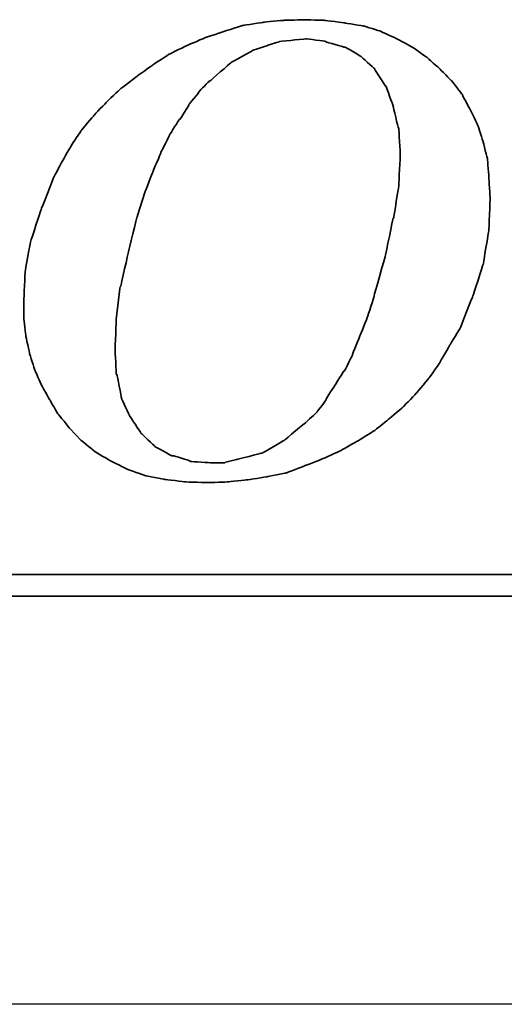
# Model space of a CAD drawing. Extents: x 590 to 738, y 38 to 112.
# Tile 46 of 49: x 710.56 to 712.92, y 74.14 to 78.94. Entities that reach past the tile are written whole.
import ezdxf

# ---------------------------------------------------------------- set-up
doc = ezdxf.new("R2010")
doc.units = 0
doc.header["$LTSCALE"] = 3
doc.header["$MEASUREMENT"] = 0
doc.linetypes.add('CENTER', pattern=[2, 1.25, -0.25, 0.25, -0.25])
for name, color, linetype in [('CL', 1, 'CENTER'), ('DIM', 4, 'CONTINUOUS'), ('layer 1', 7, 'CONTINUOUS')]:
    doc.layers.add(name, color=color, linetype=linetype)

# ---------------------------------------------------------------- blocks, each defined once
blk = doc.blocks.new('TBI MOTION logo(完整正式版)')
at = {"layer": 'layer 1', "color": 22, "lineweight": 35}
for points, knots in [([(35.79625, -6.98375), (35.79625, -6.98375), (36.23125, -7.43875), (36.23125, -7.43875), (36.23125, -7.43875), (36.23125, -7.43875), (36.75625, -7.87125), (36.75625, -7.87125), (36.75625, -7.87125), (36.75625, -7.87125), (37.33125, -8.20375), (37.33125, -8.20375), (37.33125, -8.20375), (37.33125, -8.20375), (37.95625, -8.51875), (37.95625, -8.51875), (37.95625, -8.51875), (37.95625, -8.51875), (38.62625, -8.75875), (38.62625, -8.75875), (38.62625, -8.75875), (38.62625, -8.75875), (39.37125, -8.90375), (39.37125, -8.90375), (39.37125, -8.90375), (39.37125, -8.90375), (40.14125, -8.99875), (40.14125, -8.99875), (40.14125, -8.99875), (40.14125, -8.99875), (41.02625, -9.02375), (41.02625, -9.02375), (41.02625, -9.02375), (41.02625, -9.02375), (41.74625, -8.99875), (41.74625, -8.99875), (41.74625, -8.99875), (41.74625, -8.99875), (42.46625, -8.92375), (42.46625, -8.92375), (42.46625, -8.92375), (42.46625, -8.92375), (43.21125, -8.80625), (43.21125, -8.80625), (43.21125, -8.80625), (43.21125, -8.80625), (43.93125, -8.66375), (43.93125, -8.66375), (43.93125, -8.66375), (43.93125, -8.66375), (44.62625, -8.39875), (44.62625, -8.39875), (44.62625, -8.39875), (44.62625, -8.39875), (45.29625, -8.13375), (45.29625, -8.13375), (45.29625, -8.13375), (45.29625, -8.13375), (45.94625, -7.84375), (45.94625, -7.84375), (45.94625, -7.84375), (45.94625, -7.84375), (46.61625, -7.46375), (46.61625, -7.46375), (46.61625, -7.46375), (46.61625, -7.46375), (47.24125, -7.07875), (47.24125, -7.07875), (47.24125, -7.07875), (47.24125, -7.07875), (47.81625, -6.62375), (47.81625, -6.62375), (47.81625, -6.62375), (47.81625, -6.62375), (48.36875, -6.14375), (48.36875, -6.14375), (48.36875, -6.14375), (48.36875, -6.14375), (48.84625, -5.64125), (48.84625, -5.64125), (48.84625, -5.64125), (48.84625, -5.64125), (49.32625, -5.06375), (49.32625, -5.06375), (49.32625, -5.06375), (49.32625, -5.06375), (49.71125, -4.51374), (49.71125, -4.51374), (49.71125, -4.51374), (49.71125, -4.51374), (50.09625, -3.83874), (50.09625, -3.83874), (50.09625, -3.83874), (50.09625, -3.83874), (50.48125, -3.21374), (50.48125, -3.21374), (50.48125, -3.21374), (50.48125, -3.21374), (50.96125, -1.99125), (50.96125, -1.99125), (50.96125, -1.99125), (50.96125, -1.99125), (51.34375, -0.81875), (51.34375, -0.81875), (51.34375, -0.81875), (51.34375, -0.81875), (51.56125, 0.45624), (51.56125, 0.45624), (51.56125, 0.45624), (51.56125, 0.45624), (51.60625, 1.67624), (51.60625, 1.67624), (51.60625, 1.67624), (51.60625, 1.67624), (51.56125, 2.44625), (51.56125, 2.44625), (51.56125, 2.44625), (51.56125, 2.44625), (51.51125, 3.14125), (51.51125, 3.14125), (51.51125, 3.14125), (51.51125, 3.14125), (51.34375, 3.81125), (51.34375, 3.81125), (51.34375, 3.81125), (51.34375, 3.81125), (51.15125, 4.41125), (51.15125, 4.41125), (51.15125, 4.41125), (51.15125, 4.41125), (50.86125, 5.01125), (50.86125, 5.01125), (50.86125, 5.01125), (50.86125, 5.01125), (50.55125, 5.58875), (50.55125, 5.58875), (50.55125, 5.58875), (50.55125, 5.58875), (50.16625, 6.09125), (50.16625, 6.09125), (50.16625, 6.09125), (50.16625, 6.09125), (49.71125, 6.54875), (49.71125, 6.54875), (49.71125, 6.54875), (49.71125, 6.54875), (49.23125, 6.98125), (49.23125, 6.98125), (49.23125, 6.98125), (49.23125, 6.98125), (48.67875, 7.36625), (48.67875, 7.36625), (48.67875, 7.36625), (48.67875, 7.36625), (48.10375, 7.67625), (48.10375, 7.67625), (48.10375, 7.67625), (48.10375, 7.67625), (47.48125, 7.96375), (47.48125, 7.96375), (47.48125, 7.96375), (47.48125, 7.96375), (46.85625, 8.15625), (46.85625, 8.15625), (46.85625, 8.15625), (46.85625, 8.15625), (46.13625, 8.27624), (46.13625, 8.27624), (46.13625, 8.27624), (46.13625, 8.27624), (45.39125, 8.37125), (45.39125, 8.37125), (45.39125, 8.37125), (45.39125, 8.37125), (44.62625, 8.39624), (44.62625, 8.39624), (44.62625, 8.39624), (44.62625, 8.39624), (43.83625, 8.37125), (43.83625, 8.37125), (43.83625, 8.37125), (43.83625, 8.37125), (43.09125, 8.30125), (43.09125, 8.30125), (43.09125, 8.30125), (43.09125, 8.30125), (42.32125, 8.18125), (42.32125, 8.18125), (42.32125, 8.18125), (42.32125, 8.18125), (41.62875, 7.96375), (41.62875, 7.96375), (41.62875, 7.96375), (41.62875, 7.96375), (40.90625, 7.72625), (40.90625, 7.72625), (40.90625, 7.72625), (40.90625, 7.72625), (40.23624, 7.43625), (40.23624, 7.43625), (40.23624, 7.43625), (40.23624, 7.43625), (39.54124, 7.10125), (39.54124, 7.10125), (39.54124, 7.10125), (39.54124, 7.10125), (38.91625, 6.69125), (38.91625, 6.69125), (38.91625, 6.69125), (38.91625, 6.69125), (38.31625, 6.26125), (38.31625, 6.26125), (38.31625, 6.26125), (38.31625, 6.26125), (37.69125, 5.78125), (37.69125, 5.78125), (37.69125, 5.78125), (37.69125, 5.78125), (37.18625, 5.30125), (37.18625, 5.30125), (37.18625, 5.30125), (37.18625, 5.30125), (36.70625, 4.79624), (36.70625, 4.79624), (36.70625, 4.79624), (36.70625, 4.79624), (36.23125, 4.22125), (36.23125, 4.22125), (36.23125, 4.22125), (36.23125, 4.22125), (35.87124, 3.69375), (35.87124, 3.69375), (35.87124, 3.69375), (35.87124, 3.69375), (35.53125, 3.09125), (35.53125, 3.09125), (35.53125, 3.09125), (35.53125, 3.09125), (35.19875, 2.47125), (35.19875, 2.47125), (35.19875, 2.47125), (35.19875, 2.47125), (34.71625, 1.24625), (34.71625, 1.24625), (34.71625, 1.24625), (34.71625, 1.24625), (34.33125, 0.06874), (34.33125, 0.06874), (34.33125, 0.06874), (34.33125, 0.06874), (34.11625, -1.07875), (34.11625, -1.07875), (34.11625, -1.07875), (34.11625, -1.07875), (34.07125, -2.15875), (34.07125, -2.15875), (34.07125, -2.15875), (34.07125, -2.15875), (34.07125, -2.85375), (34.07125, -2.85375), (34.07125, -2.85375), (34.07125, -2.85375), (34.14125, -3.50375), (34.14125, -3.50375), (34.14125, -3.50375), (34.14125, -3.50375), (34.28625, -4.17375), (34.28625, -4.17375), (34.28625, -4.17375), (34.28625, -4.17375), (34.47625, -4.77624), (34.47625, -4.77624), (34.47625, -4.77624), (34.47625, -4.77624), (34.71625, -5.32625), (34.71625, -5.32625), (34.71625, -5.32625), (34.71625, -5.32625), (35.05375, -5.92875), (35.05375, -5.92875), (35.05375, -5.92875), (35.05375, -5.92875), (35.36375, -6.45375), (35.36375, -6.45375), (35.36375, -6.45375), (35.36375, -6.45375), (35.79625, -6.98375), (35.79625, -6.98375)], [0, 0, 0, 0, 0.01388889, 0.01388889, 0.01388889, 0.0138889, 0.02777778, 0.02777778, 0.02777778, 0.02777779, 0.04166667, 0.04166667, 0.04166667, 0.04166668, 0.05555556, 0.05555556, 0.05555556, 0.05555557, 0.06944444, 0.06944444, 0.06944444, 0.06944445, 0.08333333, 0.08333333, 0.08333333, 0.08333334, 0.09722222, 0.09722222, 0.09722222, 0.09722223, 0.11111111, 0.11111111, 0.11111111, 0.11111112, 0.125, 0.125, 0.125, 0.12500001, 0.13888889, 0.13888889, 0.13888889, 0.1388889, 0.15277778, 0.15277778, 0.15277778, 0.15277779, 0.16666667, 0.16666667, 0.16666667, 0.16666668, 0.18055556, 0.18055556, 0.18055556, 0.18055557, 0.19444444, 0.19444444, 0.19444444, 0.19444445, 0.20833333, 0.20833333, 0.20833333, 0.20833334, 0.22222222, 0.22222222, 0.22222222, 0.22222223, 0.23611111, 0.23611111, 0.23611111, 0.23611112, 0.25, 0.25, 0.25, 0.25000001, 0.26388889, 0.26388889, 0.26388889, 0.2638889, 0.27777778, 0.27777778, 0.27777778, 0.27777779, 0.29166667, 0.29166667, 0.29166667, 0.29166668, 0.30555556, 0.30555556, 0.30555556, 0.30555557, 0.31944444, 0.31944444, 0.31944444, 0.31944445, 0.33333333, 0.33333333, 0.33333333, 0.33333334, 0.34722222, 0.34722222, 0.34722222, 0.34722223, 0.36111111, 0.36111111, 0.36111111, 0.36111112, 0.375, 0.375, 0.375, 0.37500001, 0.38888889, 0.38888889, 0.38888889, 0.3888889, 0.40277778, 0.40277778, 0.40277778, 0.40277779, 0.41666667, 0.41666667, 0.41666667, 0.41666668, 0.43055556, 0.43055556, 0.43055556, 0.43055557, 0.44444444, 0.44444444, 0.44444444, 0.44444445, 0.45833333, 0.45833333, 0.45833333, 0.45833334, 0.47222222, 0.47222222, 0.47222222, 0.47222223, 0.48611111, 0.48611111, 0.48611111, 0.48611112, 0.5, 0.5, 0.5, 0.50000001, 0.51388889, 0.51388889, 0.51388889, 0.5138889, 0.52777778, 0.52777778, 0.52777778, 0.52777779, 0.54166667, 0.54166667, 0.54166667, 0.54166668, 0.55555556, 0.55555556, 0.55555556, 0.55555557, 0.56944444, 0.56944444, 0.56944444, 0.56944445, 0.58333333, 0.58333333, 0.58333333, 0.58333334, 0.59722222, 0.59722222, 0.59722222, 0.59722223, 0.61111111, 0.61111111, 0.61111111, 0.61111112, 0.625, 0.625, 0.625, 0.62500001, 0.63888889, 0.63888889, 0.63888889, 0.6388889, 0.65277778, 0.65277778, 0.65277778, 0.65277779, 0.66666667, 0.66666667, 0.66666667, 0.66666668, 0.68055556, 0.68055556, 0.68055556, 0.68055557, 0.69444444, 0.69444444, 0.69444444, 0.69444445, 0.70833333, 0.70833333, 0.70833333, 0.70833334, 0.72222222, 0.72222222, 0.72222222, 0.72222223, 0.73611111, 0.73611111, 0.73611111, 0.73611112, 0.75, 0.75, 0.75, 0.75000001, 0.76388889, 0.76388889, 0.76388889, 0.7638889, 0.77777778, 0.77777778, 0.77777778, 0.77777779, 0.79166667, 0.79166667, 0.79166667, 0.79166668, 0.80555556, 0.80555556, 0.80555556, 0.80555557, 0.81944444, 0.81944444, 0.81944444, 0.81944445, 0.83333333, 0.83333333, 0.83333333, 0.83333334, 0.84722222, 0.84722222, 0.84722222, 0.84722223, 0.86111111, 0.86111111, 0.86111111, 0.86111112, 0.875, 0.875, 0.875, 0.87500001, 0.88888889, 0.88888889, 0.88888889, 0.8888889, 0.90277778, 0.90277778, 0.90277778, 0.90277779, 0.91666667, 0.91666667, 0.91666667, 0.91666668, 0.93055556, 0.93055556, 0.93055556, 0.93055557, 0.94444444, 0.94444444, 0.94444444, 0.94444445, 0.95833333, 0.95833333, 0.95833333, 0.95833334, 0.97222222, 0.97222222, 0.97222222, 0.97222223, 0.98611111, 0.98611111, 0.98611111, 0.98611112, 1, 1, 1, 1]), ([(38.33875, 1.03124), (38.33875, 1.03124), (38.62625, 1.89625), (38.62625, 1.89625), (38.62625, 1.89625), (38.62625, 1.89625), (38.91625, 2.66375), (38.91625, 2.66375), (38.91625, 2.66375), (38.91625, 2.66375), (39.22625, 3.38125), (39.22625, 3.38125), (39.22625, 3.38125), (39.22625, 3.38125), (39.22625, 3.40624), (39.22625, 3.40624), (39.22625, 3.40624), (39.22625, 3.40624), (39.56124, 4.07624), (39.56124, 4.07624), (39.56124, 4.07624), (39.56124, 4.07624), (39.92125, 4.65125), (39.92125, 4.65125), (39.92125, 4.65125), (39.92125, 4.65125), (39.94625, 4.65125), (39.94625, 4.65125), (39.94625, 4.65125), (39.94625, 4.65125), (40.28125, 5.17875), (40.28125, 5.17875), (40.28125, 5.17875), (40.28125, 5.17875), (40.28125, 5.20375), (40.28125, 5.20375), (40.28125, 5.20375), (40.28125, 5.20375), (40.66875, 5.68625), (40.66875, 5.68625), (40.66875, 5.68625), (40.66875, 5.68625), (40.66875, 5.70625), (40.66875, 5.70625), (40.66875, 5.70625), (40.66875, 5.70625), (41.05124, 6.09125), (41.05124, 6.09125), (41.05124, 6.09125), (41.05124, 6.09125), (41.07625, 6.09125), (41.07625, 6.09125), (41.07625, 6.09125), (41.07625, 6.09125), (41.84125, 6.76625), (41.84125, 6.76625), (41.84125, 6.76625), (41.84125, 6.76625), (41.86625, 6.78625), (41.86625, 6.78625), (41.86625, 6.78625), (41.86625, 6.78625), (42.73125, 7.26624), (42.73125, 7.26624), (42.73125, 7.26624), (42.73125, 7.26624), (42.75625, 7.26624), (42.75625, 7.26624), (42.75625, 7.26624), (42.75625, 7.26624), (43.18625, 7.41125), (43.18625, 7.41125), (43.18625, 7.41125), (43.18625, 7.41125), (43.64125, 7.55625), (43.64125, 7.55625), (43.64125, 7.55625), (43.64125, 7.55625), (43.66625, 7.55625), (43.66625, 7.55625), (43.66625, 7.55625), (43.66625, 7.55625), (43.69125, 7.58124), (43.69125, 7.58124), (43.69125, 7.58124), (43.69125, 7.58124), (44.19125, 7.62625), (44.19125, 7.62625), (44.19125, 7.62625), (44.19125, 7.62625), (44.67125, 7.67625), (44.67125, 7.67625), (44.67125, 7.67625), (44.67125, 7.67625), (44.69625, 7.67625), (44.69625, 7.67625), (44.69625, 7.67625), (44.69625, 7.67625), (45.41875, 7.58124), (45.41875, 7.58124), (45.41875, 7.58124), (45.41875, 7.58124), (45.44125, 7.55625), (45.44125, 7.55625), (45.44125, 7.55625), (45.44125, 7.55625), (46.11125, 7.36625), (46.11125, 7.36625), (46.11125, 7.36625), (46.11125, 7.36625), (46.13625, 7.36625), (46.13625, 7.36625), (46.13625, 7.36625), (46.13625, 7.36625), (46.15875, 7.36625), (46.15875, 7.36625), (46.15875, 7.36625), (46.15875, 7.36625), (46.73625, 7.02624), (46.73625, 7.02624), (46.73625, 7.02624), (46.73625, 7.02624), (46.76125, 7.00624), (46.76125, 7.00624), (46.76125, 7.00624), (46.76125, 7.00624), (47.24125, 6.57124), (47.24125, 6.57124), (47.24125, 6.57124), (47.24125, 6.57124), (47.26625, 6.54875), (47.26625, 6.54875), (47.26625, 6.54875), (47.26625, 6.54875), (47.26625, 6.52375), (47.26625, 6.52375), (47.26625, 6.52375), (47.26625, 6.52375), (47.67375, 5.89875), (47.67375, 5.89875), (47.67375, 5.89875), (47.67375, 5.89875), (47.69625, 5.89875), (47.69625, 5.89875), (47.69625, 5.89875), (47.69625, 5.89875), (47.69625, 5.87625), (47.69625, 5.87625), (47.69625, 5.87625), (47.69625, 5.87625), (47.96125, 5.15625), (47.96125, 5.15625), (47.96125, 5.15625), (47.96125, 5.15625), (47.96125, 5.13125), (47.96125, 5.13125), (47.96125, 5.13125), (47.96125, 5.13125), (48.15125, 4.31875), (48.15125, 4.31875), (48.15125, 4.31875), (48.15125, 4.31875), (48.17625, 4.31875), (48.17625, 4.31875), (48.17625, 4.31875), (48.17625, 4.31875), (48.17625, 4.29125), (48.17625, 4.29125), (48.17625, 4.29125), (48.17625, 4.29125), (48.22625, 3.33125), (48.22625, 3.33125), (48.22625, 3.33125), (48.22625, 3.33125), (48.22625, 3.30875), (48.22625, 3.30875), (48.22625, 3.30875), (48.22625, 3.30875), (48.17625, 2.20624), (48.17625, 2.20624), (48.17625, 2.20624), (48.17625, 2.20624), (48.17625, 2.18124), (48.17625, 2.18124), (48.17625, 2.18124), (48.17625, 2.18124), (47.98375, 0.93624), (47.98375, 0.93624), (47.98375, 0.93624), (47.98375, 0.93624), (47.96125, 0.93624), (47.96125, 0.93624), (47.96125, 0.93624), (47.96125, 0.93624), (47.67375, -0.45874), (47.67375, -0.45874), (47.67375, -0.45874), (47.67375, -0.45874), (47.24125, -1.99125), (47.24125, -1.99125), (47.24125, -1.99125), (47.24125, -1.99125), (47.24125, -2.01874), (47.24125, -2.01874), (47.24125, -2.01874), (47.24125, -2.01874), (47.00125, -2.78375), (47.00125, -2.78375), (47.00125, -2.78375), (47.00125, -2.78375), (46.71125, -3.50375), (46.71125, -3.50375), (46.71125, -3.50375), (46.71125, -3.50375), (46.42625, -4.19875), (46.42625, -4.19875), (46.42625, -4.19875), (46.42625, -4.19875), (46.42625, -4.22375), (46.42625, -4.22375), (46.42625, -4.22375), (46.42625, -4.22375), (46.13625, -4.82374), (46.13625, -4.82374), (46.13625, -4.82374), (46.13625, -4.82374), (46.11125, -4.82374), (46.11125, -4.82374), (46.11125, -4.82374), (46.11125, -4.82374), (45.77625, -5.35125), (45.77625, -5.35125), (45.77625, -5.35125), (45.77625, -5.35125), (45.44125, -5.87875), (45.44125, -5.87875), (45.44125, -5.87875), (45.44125, -5.87875), (45.44125, -5.90375), (45.44125, -5.90375), (45.44125, -5.90375), (45.44125, -5.90375), (45.10625, -6.35875), (45.10625, -6.35875), (45.10625, -6.35875), (45.10625, -6.35875), (45.08125, -6.38375), (45.08125, -6.38375), (45.08125, -6.38375), (45.08125, -6.38375), (44.69625, -6.74375), (44.69625, -6.74375), (44.69625, -6.74375), (44.69625, -6.74375), (43.88375, -7.41625), (43.88375, -7.41625), (43.88375, -7.41625), (43.88375, -7.41625), (43.85625, -7.43875), (43.85625, -7.43875), (43.85625, -7.43875), (43.85625, -7.43875), (43.04125, -7.91875), (43.04125, -7.91875), (43.04125, -7.91875), (43.04125, -7.91875), (43.01625, -7.91875), (43.01625, -7.91875), (43.01625, -7.91875), (43.01625, -7.91875), (42.99625, -7.91875), (42.99625, -7.91875), (42.99625, -7.91875), (42.99625, -7.91875), (42.08125, -8.15875), (42.08125, -8.15875), (42.08125, -8.15875), (42.08125, -8.15875), (41.65125, -8.25625), (41.65125, -8.25625), (41.65125, -8.25625), (41.65125, -8.25625), (41.62875, -8.27875), (41.62875, -8.27875), (41.62875, -8.27875), (41.62875, -8.27875), (41.60125, -8.27875), (41.60125, -8.27875), (41.60125, -8.27875), (41.60125, -8.27875), (41.12125, -8.27875), (41.12125, -8.27875), (41.12125, -8.27875), (41.12125, -8.27875), (40.35624, -8.23125), (40.35624, -8.23125), (40.35624, -8.23125), (40.35624, -8.23125), (40.33125, -8.23125), (40.33125, -8.23125), (40.33125, -8.23125), (40.33125, -8.23125), (40.30625, -8.20375), (40.30625, -8.20375), (40.30625, -8.20375), (40.30625, -8.20375), (39.68375, -8.01375), (39.68375, -8.01375), (39.68375, -8.01375), (39.68375, -8.01375), (39.66124, -8.01375), (39.66124, -8.01375), (39.66124, -8.01375), (39.66124, -8.01375), (39.63625, -8.01375), (39.63625, -8.01375), (39.63625, -8.01375), (39.63625, -8.01375), (39.01125, -7.67875), (39.01125, -7.67875), (39.01125, -7.67875), (39.01125, -7.67875), (38.98875, -7.65375), (38.98875, -7.65375), (38.98875, -7.65375), (38.98875, -7.65375), (38.48625, -7.17375), (38.48625, -7.17375), (38.48625, -7.17375), (38.48625, -7.17375), (38.45875, -7.14875), (38.45875, -7.14875), (38.45875, -7.14875), (38.45875, -7.14875), (38.45875, -7.12875), (38.45875, -7.12875), (38.45875, -7.12875), (38.45875, -7.12875), (38.07625, -6.54875), (38.07625, -6.54875), (38.07625, -6.54875), (38.07625, -6.54875), (38.05125, -6.54875), (38.05125, -6.54875), (38.05125, -6.54875), (38.05125, -6.54875), (38.05125, -6.52875), (38.05125, -6.52875), (38.05125, -6.52875), (38.05125, -6.52875), (37.74125, -5.85375), (37.74125, -5.85375), (37.74125, -5.85375), (37.74125, -5.85375), (37.74125, -5.82875), (37.74125, -5.82875), (37.74125, -5.82875), (37.74125, -5.82875), (37.57375, -4.96875), (37.57375, -4.96875), (37.57375, -4.96875), (37.57375, -4.96875), (37.54625, -4.94375), (37.54625, -4.94375), (37.54625, -4.94375), (37.54625, -4.94375), (37.50125, -4.03375), (37.50125, -4.03375), (37.50125, -4.03375), (37.50125, -4.03375), (37.50125, -4.00875), (37.50125, -4.00875), (37.50125, -4.00875), (37.50125, -4.00875), (37.54625, -2.85375), (37.54625, -2.85375), (37.54625, -2.85375), (37.54625, -2.85375), (37.69125, -1.65875), (37.69125, -1.65875), (37.69125, -1.65875), (37.69125, -1.65875), (37.71624, -1.63375), (37.71624, -1.63375), (37.71624, -1.63375), (37.71624, -1.63375), (38.00375, -0.33875), (38.00375, -0.33875), (38.00375, -0.33875), (38.00375, -0.33875), (38.33875, 1.00624), (38.33875, 1.00624), (38.33875, 1.00624), (38.33875, 1.00624), (38.33875, 1.03124), (38.33875, 1.03124)], [0, 0, 0, 0, 0.01010101, 0.01010101, 0.01010101, 0.01010102, 0.02020202, 0.02020202, 0.02020202, 0.02020203, 0.03030303, 0.03030303, 0.03030303, 0.03030304, 0.04040404, 0.04040404, 0.04040404, 0.04040405, 0.05050505, 0.05050505, 0.05050505, 0.05050506, 0.06060606, 0.06060606, 0.06060606, 0.06060607, 0.07070707, 0.07070707, 0.07070707, 0.07070708, 0.08080808, 0.08080808, 0.08080808, 0.08080809, 0.09090909, 0.09090909, 0.09090909, 0.0909091, 0.1010101, 0.1010101, 0.1010101, 0.10101011, 0.11111111, 0.11111111, 0.11111111, 0.11111112, 0.12121212, 0.12121212, 0.12121212, 0.12121213, 0.13131313, 0.13131313, 0.13131313, 0.13131314, 0.14141414, 0.14141414, 0.14141414, 0.14141415, 0.15151515, 0.15151515, 0.15151515, 0.15151516, 0.16161616, 0.16161616, 0.16161616, 0.16161617, 0.17171717, 0.17171717, 0.17171717, 0.17171718, 0.18181818, 0.18181818, 0.18181818, 0.18181819, 0.19191919, 0.19191919, 0.19191919, 0.1919192, 0.2020202, 0.2020202, 0.2020202, 0.20202021, 0.21212121, 0.21212121, 0.21212121, 0.21212122, 0.22222222, 0.22222222, 0.22222222, 0.22222223, 0.23232323, 0.23232323, 0.23232323, 0.23232324, 0.24242424, 0.24242424, 0.24242424, 0.24242425, 0.25252525, 0.25252525, 0.25252525, 0.25252526, 0.26262626, 0.26262626, 0.26262626, 0.26262627, 0.27272727, 0.27272727, 0.27272727, 0.27272728, 0.28282828, 0.28282828, 0.28282828, 0.28282829, 0.29292929, 0.29292929, 0.29292929, 0.2929293, 0.3030303, 0.3030303, 0.3030303, 0.30303031, 0.31313131, 0.31313131, 0.31313131, 0.31313132, 0.32323232, 0.32323232, 0.32323232, 0.32323233, 0.33333333, 0.33333333, 0.33333333, 0.33333334, 0.34343434, 0.34343434, 0.34343434, 0.34343435, 0.35353535, 0.35353535, 0.35353535, 0.35353536, 0.36363636, 0.36363636, 0.36363636, 0.36363637, 0.37373737, 0.37373737, 0.37373737, 0.37373738, 0.38383838, 0.38383838, 0.38383838, 0.38383839, 0.39393939, 0.39393939, 0.39393939, 0.3939394, 0.4040404, 0.4040404, 0.4040404, 0.40404041, 0.41414141, 0.41414141, 0.41414141, 0.41414142, 0.42424242, 0.42424242, 0.42424242, 0.42424243, 0.43434343, 0.43434343, 0.43434343, 0.43434344, 0.44444444, 0.44444444, 0.44444444, 0.44444445, 0.45454545, 0.45454545, 0.45454545, 0.45454546, 0.46464646, 0.46464646, 0.46464646, 0.46464647, 0.47474747, 0.47474747, 0.47474747, 0.47474748, 0.48484848, 0.48484848, 0.48484848, 0.48484849, 0.49494949, 0.49494949, 0.49494949, 0.4949495, 0.50505051, 0.50505051, 0.50505051, 0.50505052, 0.51515152, 0.51515152, 0.51515152, 0.51515153, 0.52525253, 0.52525253, 0.52525253, 0.52525254, 0.53535354, 0.53535354, 0.53535354, 0.53535355, 0.54545455, 0.54545455, 0.54545455, 0.54545456, 0.55555556, 0.55555556, 0.55555556, 0.55555557, 0.56565657, 0.56565657, 0.56565657, 0.56565658, 0.57575758, 0.57575758, 0.57575758, 0.57575759, 0.58585859, 0.58585859, 0.58585859, 0.5858586, 0.5959596, 0.5959596, 0.5959596, 0.59595961, 0.60606061, 0.60606061, 0.60606061, 0.60606062, 0.61616162, 0.61616162, 0.61616162, 0.61616163, 0.62626263, 0.62626263, 0.62626263, 0.62626264, 0.63636364, 0.63636364, 0.63636364, 0.63636365, 0.64646465, 0.64646465, 0.64646465, 0.64646466, 0.65656566, 0.65656566, 0.65656566, 0.65656567, 0.66666667, 0.66666667, 0.66666667, 0.66666668, 0.67676768, 0.67676768, 0.67676768, 0.67676769, 0.68686869, 0.68686869, 0.68686869, 0.6868687, 0.6969697, 0.6969697, 0.6969697, 0.69696971, 0.70707071, 0.70707071, 0.70707071, 0.70707072, 0.71717172, 0.71717172, 0.71717172, 0.71717173, 0.72727273, 0.72727273, 0.72727273, 0.72727274, 0.73737374, 0.73737374, 0.73737374, 0.73737375, 0.74747475, 0.74747475, 0.74747475, 0.74747476, 0.75757576, 0.75757576, 0.75757576, 0.75757577, 0.76767677, 0.76767677, 0.76767677, 0.76767678, 0.77777778, 0.77777778, 0.77777778, 0.77777779, 0.78787879, 0.78787879, 0.78787879, 0.7878788, 0.7979798, 0.7979798, 0.7979798, 0.79797981, 0.80808081, 0.80808081, 0.80808081, 0.80808082, 0.81818182, 0.81818182, 0.81818182, 0.81818183, 0.82828283, 0.82828283, 0.82828283, 0.82828284, 0.83838384, 0.83838384, 0.83838384, 0.83838385, 0.84848485, 0.84848485, 0.84848485, 0.84848486, 0.85858586, 0.85858586, 0.85858586, 0.85858587, 0.86868687, 0.86868687, 0.86868687, 0.86868688, 0.87878788, 0.87878788, 0.87878788, 0.87878789, 0.88888889, 0.88888889, 0.88888889, 0.8888889, 0.8989899, 0.8989899, 0.8989899, 0.89898991, 0.90909091, 0.90909091, 0.90909091, 0.90909092, 0.91919192, 0.91919192, 0.91919192, 0.91919193, 0.92929293, 0.92929293, 0.92929293, 0.92929294, 0.93939394, 0.93939394, 0.93939394, 0.93939395, 0.94949495, 0.94949495, 0.94949495, 0.94949496, 0.95959596, 0.95959596, 0.95959596, 0.95959597, 0.96969697, 0.96969697, 0.96969697, 0.96969698, 0.97979798, 0.97979798, 0.97979798, 0.97979799, 0.98989899, 0.98989899, 0.98989899, 0.989899, 1, 1, 1, 1]), ([(75.90875, -9.47875), (75.90875, -9.47875), (75.90875, -12.28625), (75.90875, -12.28625), (75.90875, -12.28625), (75.90875, -12.28625), (75.90875, -12.47875), (75.90875, -12.47875), (75.90875, -12.47875), (75.90875, -12.47875), (75.71625, -12.47875), (75.71625, -12.47875), (75.71625, -12.47875), (75.71625, -12.47875), (-88.32875, -12.47875), (-88.32875, -12.47875), (-88.32875, -12.47875), (-88.32875, -12.47875), (-88.32875, -13.29375), (-88.32875, -13.29375), (-88.32875, -13.29375), (-88.32875, -13.29375), (82.89125, -13.29375), (82.89125, -13.29375), (82.89125, -13.29375), (82.89125, -13.29375), (75.90875, -9.47875), (75.90875, -9.47875)], [0, 0, 0, 0, 0.14285714, 0.14285714, 0.14285714, 0.14285715, 0.28571429, 0.28571429, 0.28571429, 0.2857143, 0.42857143, 0.42857143, 0.42857143, 0.42857144, 0.57142857, 0.57142857, 0.57142857, 0.57142858, 0.71428571, 0.71428571, 0.71428571, 0.71428572, 0.85714286, 0.85714286, 0.85714286, 0.85714287, 1, 1, 1, 1])]:
    blk.add_open_spline(points, degree=3, knots=knots, dxfattribs=at)

msp = doc.modelspace()

# ---------------------------------------------------------------- linework, layer by layer
at = {"layer": 'CL', "color": 7}
msp.add_line((732.0514, 74.1415, 0.2), (670.3517, 74.1415, 0.2), dxfattribs=at)

# ---------------------------------------------------------------- block references
at = {"layer": 'DIM', "xscale": 0.1295999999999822, "yscale": 0.1295999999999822, "zscale": 0.1295999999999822}
msp.add_blockref('TBI MOTION logo(完整正式版)', (706.164, 77.8558), dxfattribs=at)

doc.saveas('drawing.dxf')
